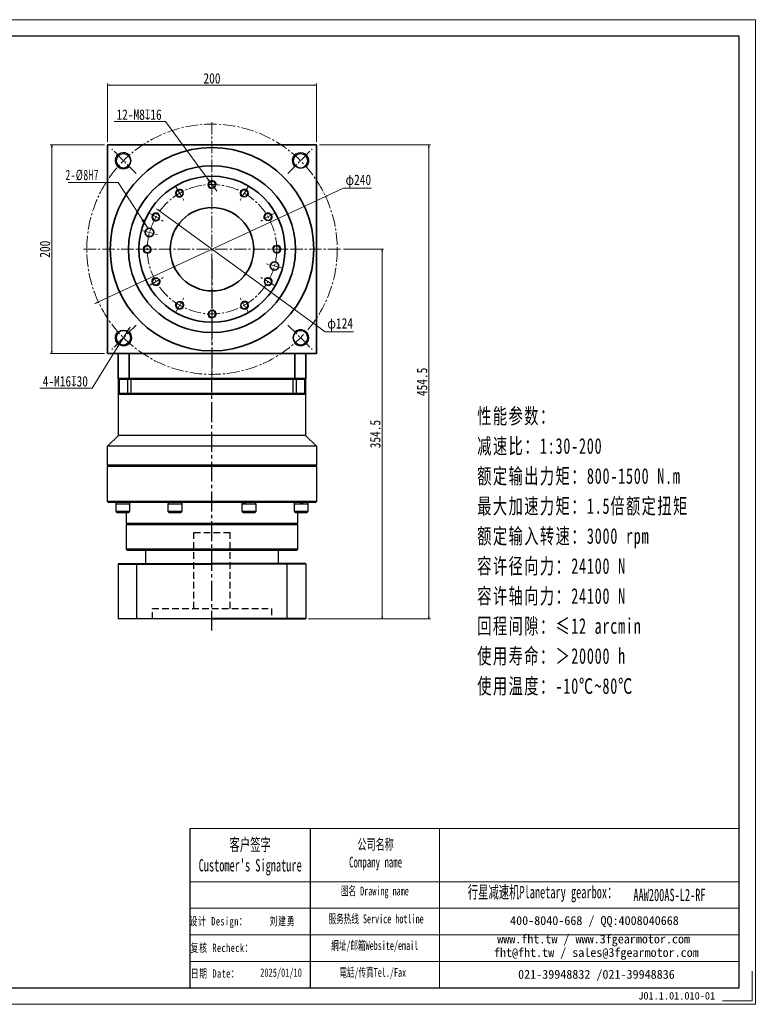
# Model space of a CAD drawing. Header units: millimetres. Extents: x -27 to 1321, y -28 to 916.
# Tile 4 of 4: x 610 to 1321, y -28 to 916. Entities that reach past the tile are written whole.
import ezdxf

# ---------------------------------------------------------------- set-up
doc = ezdxf.new("R2010")
doc.units = ezdxf.units.MM
for name, pattern in [('CENTER2', [28.575, 19.05, -3.175, 3.175, -3.175]), ('DASHED2', [9.525, 6.35, -3.175]), ('点画线', [18, 12, -2, 2, -2])]:
    doc.linetypes.add(name, pattern=pattern)
for name, color, linetype in [('1轮廓实线层', 7, 'Continuous'), ('3中心线层', 1, 'CENTER2'), ('4虚线层', 6, 'DASHED2'), ('6文字层', 3, 'Continuous'), ('7标注层', 4, 'Continuous')]:
    doc.layers.add(name, color=color, linetype=linetype)
for name, color, linetype, lineweight in [('SLD-0', 7, 'Continuous', 18), ('中心线层', 1, '点画线', 18), ('图框_外框线', 7, 'Continuous', 18), ('尺寸线层', 3, 'Continuous', 18), ('粗实线', 7, 'Continuous', 40), ('粗实线层', 7, 'Continuous', 35)]:
    doc.layers.add(name, color=color, linetype=linetype, lineweight=lineweight)
doc.styles.add('SLDTEXTSTYLE4', font='SimSun.ttf', dxfattribs={"width": 0.611111})
doc.styles.get("Standard").update_dxf_attribs({"font": 'SimSun.ttf'})
doc.styles.add('宋体', font='SimSun.ttf', dxfattribs={"width": 0.8})
doc.styles.add('标准', font='SimSun.ttf', dxfattribs={"width": 0.667})
doc.styles.add('样式 1', font='SimSun.ttf')
doc.dimstyles.new('A水平标注$0', dxfattribs={"dimtxt": 3.5, "dimasz": 2, "dimexe": 1.5, "dimexo": 3, "dimgap": 1.1, "dimtad": 1, "dimtoh": 1, "dimdec": 4, "dimdsep": 46, "dimtxsty": '宋体', "dimblk": 'OPEN', "dimcen": 3, "dimclrd": 3, "dimclre": 3, "dimclrt": 6, "dimadec": 0, "dimazin": 0, "dimtm": 1e-09, "dimtfac": 1, "dimtdec": 4, "dimtix": 1, "dimtmove": 0, "dimatfit": 3, "dimldrblk": 'OPEN', "dimfxl": 0, "dimlwd": 13, "dimlwe": 13, "dimarcsym": 0})
doc.dimstyles.new('D直径标注φ25', dxfattribs={"dimtxt": 3.5, "dimasz": 2, "dimexe": 1, "dimexo": 3, "dimtad": 1, "dimtoh": 1, "dimdec": 1, "dimdsep": 46, "dimtxsty": '宋体', "dimblk": 'OPEN', "dimcen": 3, "dimclrd": 3, "dimclre": 3, "dimclrt": 130, "dimadec": 0, "dimazin": 0, "dimtm": 1e-09, "dimtfac": 1, "dimtdec": 1, "dimtmove": 0, "dimatfit": 0, "dimldrblk": 'OPEN', "dimfxl": 0, "dimlwd": 13, "dimlwe": 13, "dimarcsym": 0})
doc.dimstyles.new('螺孔(M8-7H)', dxfattribs={"dimtxt": 3.5, "dimasz": 2, "dimexe": 1.25, "dimexo": 3, "dimtad": 1, "dimtoh": 1, "dimdec": 4, "dimdsep": 46, "dimtxsty": '宋体', "dimblk": 'OPEN', "dimcen": 3, "dimclrd": 3, "dimclre": 3, "dimclrt": 2, "dimadec": 0, "dimazin": 0, "dimtm": 1e-09, "dimtfac": 1, "dimtdec": 4, "dimtmove": 0, "dimatfit": 3, "dimldrblk": 'OPEN', "dimfxl": 0, "dimlwd": 9, "dimlwe": 9, "dimarcsym": 0})

# ---------------------------------------------------------------- blocks, each defined once
blk = doc.blocks.new('_Open')
at = {"color": 0, "linetype": 'ByBlock', "lineweight": -2}
for p, q in [((-1, 0.17), (0, 0)), ((-1, -0.17), (0, 0)), ((0, 0), (-1, 0))]:
    blk.add_line(p, q, dxfattribs=at)
blk = doc.blocks.new('*D13')
at = {"layer": 'Defpoints', "color": 0, "transparency": 16777216}
for p in [(893.97, 853.53), (693.97, 796.24), (893.97, 796.24)]:
    blk.add_point(p, dxfattribs=at)
at = {"layer": '尺寸线层', "color": 3, "lineweight": 13, "transparency": 16777216}
for p, q in [((693.97, 799.24), (693.97, 855.03)), ((695.97, 853.53), (891.97, 853.53)), ((893.97, 799.24), (893.97, 855.03))]:
    blk.add_line(p, q, dxfattribs=at)
at = {"layer": '尺寸线层', "color": 3, "lineweight": 13, "transparency": 16777216, "xscale": 2, "yscale": 2, "zscale": 2, "rotation": 180}
blk.add_blockref('_Open', (693.97, 853.53), dxfattribs=at)
at = {"layer": '尺寸线层', "color": 3, "lineweight": 13, "transparency": 16777216, "xscale": 2, "yscale": 2, "zscale": 2}
blk.add_blockref('_Open', (893.97, 853.53), dxfattribs=at)
at = {"layer": '尺寸线层', "color": 6, "transparency": 16777216, "insert": (793.97, 860.03), "char_height": 10, "attachment_point": 5, "style": '宋体', "bg_fill": 3, "box_fill_scale": 1.1, "bg_fill_color": 256, "bg_fill_true_color": 13158600, "bg_fill_transparency": 0}
blk.add_mtext('200', dxfattribs=at)
blk = doc.blocks.new('*D14')
at = {"layer": 'Defpoints', "color": 0, "transparency": 16777216}
for p in [(640.45, 796.24), (693.97, 796.24), (693.97, 596.24)]:
    blk.add_point(p, dxfattribs=at)
at = {"layer": '尺寸线层', "color": 3, "lineweight": 13, "transparency": 16777216}
for p, q in [((690.97, 796.24), (638.95, 796.24)), ((640.45, 598.24), (640.45, 794.24)), ((690.97, 596.24), (638.95, 596.24))]:
    blk.add_line(p, q, dxfattribs=at)
at = {"layer": '尺寸线层', "color": 3, "lineweight": 13, "transparency": 16777216, "xscale": 2, "yscale": 2, "zscale": 2}
for p, rotation in [((640.45, 796.24), 90), ((640.45, 596.24), 270)]:
    blk.add_blockref('_Open', p, dxfattribs=dict(at, rotation=rotation))
at = {"layer": '尺寸线层', "color": 6, "transparency": 16777216, "insert": (633.95, 696.24), "char_height": 10, "attachment_point": 5, "rotation": 90, "style": '宋体'}
blk.add_mtext('200', dxfattribs=at)
blk = doc.blocks.new('*X7')
at = {"layer": '尺寸线层', "linetype": 'Continuous'}
blk.add_hatch(color=0, dxfattribs=at).paths.add_polyline_path([(42.08, -44.07), (35.64, -36.46), (37.71, -35.11)], flags=0)
at = {"layer": '尺寸线层', "color": 0}
for p, q in [((13.31, 0), (0, 0)), ((0, 0), (0, 0)), ((0, 0), (-34.44, 0))]:
    blk.add_line(p, q, dxfattribs=at)
at = {"layer": '尺寸线层', "color": 0, "linetype": 'Continuous'}
blk.add_line((42.08, -44.07), (13.31, 0), dxfattribs=at)
at = {"layer": '尺寸线层', "color": 0, "insert": (-4.95, 1.98), "char_height": 9.9, "width": 58.9895, "attachment_point": 9, "line_spacing_factor": 1.15057, "style": '标准'}
blk.add_mtext('\\T1.1;2-%%C8H7', dxfattribs=at)
blk = doc.blocks.new('*D15')
at = {"layer": 'Defpoints', "color": 0, "transparency": 16777216}
for p in [(743.86, 732.75), (844.08, 659.73)]:
    blk.add_point(p, dxfattribs=at)
at = {"layer": '尺寸线层', "color": 3, "lineweight": 13, "transparency": 16777216}
for p, q in [((742.25, 733.92), (740.63, 735.1)), ((743.86, 732.75), (844.08, 659.73)), ((845.7, 658.55), (902.58, 617.11)), ((902.58, 617.11), (929.51, 617.11))]:
    blk.add_line(p, q, dxfattribs=at)
at = {"layer": '尺寸线层', "color": 3, "lineweight": 13, "transparency": 16777216, "xscale": 2, "yscale": 2, "zscale": 2}
for p, rotation in [((743.86, 732.75), 323.9235874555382), ((844.08, 659.73), 143.9235874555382)]:
    blk.add_blockref('_Open', p, dxfattribs=dict(at, rotation=rotation))
at = {"layer": '尺寸线层', "color": 130, "transparency": 16777216, "insert": (916.79, 623.83), "char_height": 10, "attachment_point": 5, "style": '宋体'}
blk.add_mtext('φ124', dxfattribs=at)
blk = doc.blocks.new('*D16')
at = {"layer": 'Defpoints', "color": 0, "transparency": 16777216}
for p in [(902.82, 746.76), (685.13, 645.71)]:
    blk.add_point(p, dxfattribs=at)
at = {"layer": '尺寸线层', "color": 3, "lineweight": 13, "transparency": 16777216}
for p, q in [((685.13, 645.71), (902.82, 746.76)), ((904.63, 747.61), (920.06, 754.77)), ((920.06, 754.77), (946.81, 754.77)), ((683.32, 644.87), (681.5, 644.02))]:
    blk.add_line(p, q, dxfattribs=at)
at = {"layer": '尺寸线层', "color": 3, "lineweight": 13, "transparency": 16777216, "xscale": 2, "yscale": 2, "zscale": 2}
for p, rotation in [((902.82, 746.76), 204.9021738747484), ((685.13, 645.71), 24.90217387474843)]:
    blk.add_blockref('_Open', p, dxfattribs=dict(at, rotation=rotation))
at = {"layer": '尺寸线层', "color": 130, "transparency": 16777216, "insert": (934.19, 761.49), "char_height": 10, "attachment_point": 5, "style": '宋体'}
blk.add_mtext('φ240', dxfattribs=at)
blk = doc.blocks.new('*D17')
at = {"layer": 'Defpoints', "color": 0, "transparency": 16777216}
for p in [(893.97, 796.24), (1001.85, 796.24), (883.47, 341.74)]:
    blk.add_point(p, dxfattribs=at)
at = {"layer": '尺寸线层', "color": 3, "lineweight": 13, "transparency": 16777216}
for p, q in [((896.97, 796.24), (1003.35, 796.24)), ((1001.85, 343.74), (1001.85, 794.24)), ((886.47, 341.74), (1003.35, 341.74))]:
    blk.add_line(p, q, dxfattribs=at)
at = {"layer": '尺寸线层', "color": 3, "lineweight": 13, "transparency": 16777216, "xscale": 2, "yscale": 2, "zscale": 2}
for p, rotation in [((1001.85, 796.24), 90), ((1001.85, 341.74), 270)]:
    blk.add_blockref('_Open', p, dxfattribs=dict(at, rotation=rotation))
at = {"layer": '尺寸线层', "color": 6, "transparency": 16777216, "insert": (995.35, 568.99), "char_height": 10, "attachment_point": 5, "rotation": 90, "style": '宋体'}
blk.add_mtext('454.5', dxfattribs=at)
blk = doc.blocks.new('*D18')
at = {"layer": 'Defpoints', "color": 0, "transparency": 16777216}
for p in [(916.97, 696.24), (883.47, 341.74), (956.96, 341.74)]:
    blk.add_point(p, dxfattribs=at)
at = {"layer": '尺寸线层', "color": 3, "lineweight": 13, "transparency": 16777216}
for p, q in [((919.97, 696.24), (958.46, 696.24)), ((956.96, 694.24), (956.96, 343.74)), ((886.47, 341.74), (958.46, 341.74))]:
    blk.add_line(p, q, dxfattribs=at)
at = {"layer": '尺寸线层', "color": 3, "lineweight": 13, "transparency": 16777216, "xscale": 2, "yscale": 2, "zscale": 2}
for p, rotation in [((956.96, 696.24), 90), ((956.96, 341.74), 270)]:
    blk.add_blockref('_Open', p, dxfattribs=dict(at, rotation=rotation))
at = {"layer": '尺寸线层', "color": 6, "transparency": 16777216, "insert": (950.46, 518.99), "char_height": 10, "attachment_point": 5, "rotation": 90, "style": '宋体'}
blk.add_mtext('354.5', dxfattribs=at)
blk = doc.blocks.new('*D34')
at = {"color": 3, "lineweight": 9, "transparency": 16777216}
for p, q in [((700.24, 818.64), (749.5, 818.64)), ((749.5, 818.64), (790.42, 763.07)), ((796.35, 755.01), (791.6, 761.46)), ((797.53, 753.4), (798.72, 751.79))]:
    blk.add_line(p, q, dxfattribs=at)
at = {"layer": 'Defpoints', "color": 0, "transparency": 16777216}
for p in [(791.6, 761.46), (796.35, 755.01)]:
    blk.add_point(p, dxfattribs=at)
at = {"color": 3, "lineweight": 9, "transparency": 16777216, "xscale": 2, "yscale": 2, "zscale": 2}
for p, rotation in [((791.6, 761.46), 306.3640186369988), ((796.35, 755.01), 126.3640186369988)]:
    blk.add_blockref('_Open', p, dxfattribs=dict(at, rotation=rotation))
at = {"color": 2, "transparency": 16777216, "insert": (724.12, 825.24), "char_height": 10, "attachment_point": 5, "style": '宋体'}
blk.add_mtext('12-M8{\\famgdt|b0|i0|c0|p0;x}{16}', dxfattribs=at)
blk = doc.blocks.new('*D35')
at = {"color": 3, "lineweight": 9, "transparency": 16777216}
for p, q in [((713.32, 618.19), (704.92, 604.57)), ((714.37, 619.9), (715.42, 621.6)), ((679.26, 562.91), (703.88, 602.87)), ((629.1, 562.91), (679.26, 562.91))]:
    blk.add_line(p, q, dxfattribs=at)
at = {"layer": 'Defpoints', "color": 0, "transparency": 16777216}
for p in [(713.32, 618.19), (704.92, 604.57)]:
    blk.add_point(p, dxfattribs=at)
at = {"color": 3, "lineweight": 9, "transparency": 16777216, "xscale": 2, "yscale": 2, "zscale": 2}
for p, rotation in [((713.32, 618.19), 238.3606601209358), ((704.92, 604.57), 58.36066012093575)]:
    blk.add_blockref('_Open', p, dxfattribs=dict(at, rotation=rotation))
at = {"color": 2, "transparency": 16777216, "insert": (653.43, 569.52), "char_height": 10, "attachment_point": 5, "style": '宋体'}
blk.add_mtext('4-M16{\\famgdt|b0|i0|c0|p0;x}{30}', dxfattribs=at)

msp = doc.modelspace()

# ---------------------------------------------------------------- linework, layer by layer
msp.add_line((887.9434, 140.64105), (887.9434, -11.98422))
at = {"layer": '1轮廓实线层', "linetype": 'Continuous', "lineweight": 30}
for p, q in [((703.96936, 571.73602), (704.46936, 572.23602)), ((703.96936, 571.73602), (705.27371, 571.73602)), ((703.96936, 571.73602), (703.96936, 557.73602)), ((705.64328, 572.23602), (704.46936, 572.23602)), ((705.27371, 571.73602), (705.64328, 572.23602)), ((705.27371, 571.73602), (713.14188, 571.73602)), ((705.27371, 557.73602), (705.27371, 571.73602)), ((713.47866, 572.23602), (705.64328, 572.23602)), ((713.14188, 571.73602), (713.47866, 572.23602)), ((713.14188, 571.73602), (716.50969, 571.73602)), ((713.14188, 571.73602), (713.14188, 557.73602)), ((716.50969, 572.23602), (713.47866, 572.23602)), ((871.42903, 572.23602), (716.50969, 572.23602)), ((716.50969, 571.73602), (716.50969, 572.23602)), ((716.50969, 571.73602), (871.42903, 571.73602)), ((716.50969, 557.73602), (716.50969, 571.73602)), ((874.46006, 572.23602), (871.42903, 572.23602)), ((871.42903, 571.73602), (871.42903, 572.23602)), ((871.42903, 571.73602), (874.79684, 571.73602)), ((871.42903, 571.73602), (871.42903, 557.73602)), ((874.79684, 571.73602), (874.46006, 572.23602)), ((882.29545, 572.23602), (874.46006, 572.23602)), ((874.79684, 557.73602), (874.79684, 571.73602)), ((874.79684, 571.73602), (882.66502, 571.73602)), ((882.66502, 571.73602), (882.29545, 572.23602)), ((883.46936, 572.23602), (882.29545, 572.23602)), ((882.66502, 571.73602), (882.66502, 557.73602)), ((882.66502, 571.73602), (883.96936, 571.73602)), ((883.46936, 572.23602), (883.96936, 571.73602)), ((883.96936, 557.73602), (883.96936, 571.73602)), ((705.27371, 557.73602), (703.96936, 557.73602)), ((704.46936, 557.23602), (703.96936, 557.73602)), ((704.46936, 517.73602), (704.46936, 557.23602)), ((704.46936, 557.23602), (705.64328, 557.23602)), ((713.14188, 557.73602), (705.27371, 557.73602)), ((705.64328, 557.23602), (705.27371, 557.73602)), ((705.64328, 557.23602), (713.47866, 557.23602)), ((716.50969, 557.73602), (713.14188, 557.73602)), ((713.47866, 557.23602), (713.14188, 557.73602)), ((713.47866, 557.23602), (716.50969, 557.23602)), ((871.42903, 557.73602), (716.50969, 557.73602)), ((716.50969, 557.23602), (716.50969, 557.73602)), ((716.50969, 557.23602), (793.96936, 557.23602)), ((793.96936, 557.23602), (871.42903, 557.23602)), ((874.79684, 557.73602), (871.42903, 557.73602)), ((871.42903, 557.23602), (871.42903, 557.73602)), ((871.42903, 557.23602), (874.46006, 557.23602)), ((874.46006, 557.23602), (874.79684, 557.73602)), ((874.46006, 557.23602), (882.29545, 557.23602)), ((882.66502, 557.73602), (874.79684, 557.73602)), ((882.29545, 557.23602), (882.66502, 557.73602)), ((882.29545, 557.23602), (883.46936, 557.23602)), ((883.96936, 557.73602), (882.66502, 557.73602)), ((883.96936, 557.73602), (883.46936, 557.23602)), ((883.46936, 557.23602), (883.46936, 517.73602)), ((693.96936, 507.23602), (704.46936, 517.73602)), ((883.46936, 517.73602), (704.46936, 517.73602)), ((883.46936, 517.73602), (893.96937, 507.23602)), ((693.96936, 489.23602), (693.96936, 507.23602)), ((893.96937, 507.23602), (693.96936, 507.23602)), ((893.96937, 507.23602), (893.96937, 489.23602)), ((694.46936, 488.73602), (693.96936, 489.23602)), ((793.96936, 489.23602), (693.96936, 489.23602)), ((693.96936, 488.23602), (694.46936, 488.73602)), ((693.96936, 454.23602), (693.96936, 488.23602)), ((693.96936, 488.23602), (793.96936, 488.23602)), ((793.96936, 488.73602), (694.46936, 488.73602)), ((893.96937, 489.23602), (793.96936, 489.23602)), ((893.46936, 488.73602), (793.96936, 488.73602)), ((793.96936, 488.23602), (893.96937, 488.23602)), ((893.96937, 489.23602), (893.46936, 488.73602)), ((893.46936, 488.73602), (893.96937, 488.23602)), ((893.96937, 488.23602), (893.96937, 454.23602)), ((694.46936, 453.73603), (693.96936, 454.23602)), ((893.96937, 454.23602), (693.96936, 454.23602)), ((694.46936, 453.73603), (893.46936, 453.73603)), ((702.07051, 451.63602), (702.07051, 453.73603)), ((714.95051, 453.73603), (714.95051, 451.63602)), ((752.13114, 453.27115), (752.13114, 453.73603)), ((765.01115, 453.73603), (765.01115, 451.63602)), ((822.92758, 451.63602), (822.92758, 453.73603)), ((835.80758, 453.73603), (835.80758, 451.63602)), ((872.98822, 451.63602), (872.98822, 453.73603)), ((885.86822, 453.73603), (885.86822, 451.63602)), ((893.96937, 454.23602), (893.46936, 453.73603)), ((702.01051, 444.63602), (702.01051, 451.63602)), ((710.19283, 451.63602), (702.01051, 451.63602)), ((710.19283, 444.63602), (702.01051, 444.63602)), ((715.01051, 451.63602), (710.19283, 451.63602)), ((715.01051, 444.63602), (710.19283, 444.63602)), ((715.01051, 451.63602), (715.01051, 444.63602)), ((752.07115, 444.63602), (752.07115, 451.63602)), ((764.20031, 451.63602), (752.07115, 451.63602)), ((764.20031, 444.63602), (752.07115, 444.63602)), ((765.07114, 451.63602), (764.20031, 451.63602)), ((765.07114, 444.63602), (764.20031, 444.63602)), ((765.07114, 451.63602), (765.07114, 444.63602)), ((822.86758, 444.63602), (822.86758, 451.63602)), ((835.86758, 451.63602), (822.86758, 451.63602)), ((835.86758, 444.63602), (822.86758, 444.63602)), ((835.86758, 451.63602), (835.86758, 444.63602)), ((872.92822, 444.63602), (872.92822, 451.63602)), ((885.92822, 451.63602), (872.92822, 451.63602)), ((885.92822, 444.63602), (872.92822, 444.63602)), ((885.92822, 451.63602), (885.92822, 444.63602)), ((703.01051, 443.63602), (709.93401, 443.63602)), ((709.93401, 443.63602), (714.0105, 443.63602)), ((711.96936, 433.23602), (711.96936, 443.63602)), ((753.07115, 443.63602), (763.33428, 443.63602)), ((763.33428, 443.63602), (764.07114, 443.63602)), ((823.86758, 443.63602), (834.86758, 443.63602)), ((873.92822, 443.63602), (884.92822, 443.63602)), ((875.96936, 443.63602), (875.96936, 433.23602)), ((712.46936, 432.73602), (711.96936, 433.23602)), ((875.96936, 433.23602), (711.96936, 433.23602)), ((711.96936, 432.23602), (712.46936, 432.73602)), ((711.96936, 408.53602), (711.96936, 432.23602)), ((711.96936, 432.23602), (875.96936, 432.23602)), ((712.46936, 432.73602), (875.46937, 432.73602)), ((875.96936, 433.23602), (875.46937, 432.73602)), ((875.46937, 432.73602), (875.96936, 432.23602)), ((875.96936, 432.23602), (875.96936, 408.53602)), ((712.76936, 407.73602), (711.96936, 408.53602)), ((793.96936, 408.53602), (711.96936, 408.53602)), ((712.76936, 407.73602), (793.96936, 407.73602)), ((715.46936, 407.63602), (726.46936, 407.63602)), ((730.46936, 394.73603), (730.46936, 407.73602)), ((751.96936, 407.63602), (762.96936, 407.63602)), ((875.96936, 408.53602), (793.96936, 408.53602)), ((793.96936, 407.73602), (875.16936, 407.73602)), ((824.96936, 407.63602), (835.96936, 407.63602)), ((857.46936, 407.73602), (857.46936, 394.73603)), ((861.46936, 407.63602), (872.46936, 407.63602)), ((875.96936, 408.53602), (875.16936, 407.73602)), ((704.47413, 394.73603), (703.97413, 394.23602)), ((703.97413, 394.23602), (703.97413, 342.23603)), ((721.97413, 394.23602), (722.15637, 394.73603)), ((721.97413, 342.23603), (721.97413, 394.23602)), ((865.97413, 394.23602), (865.79189, 394.73603)), ((865.97413, 342.23603), (865.97413, 394.23602)), ((883.47413, 394.73603), (883.97413, 394.23602)), ((883.97413, 394.23602), (883.97413, 342.23603)), ((704.47413, 341.73602), (703.97413, 342.23603)), ((793.97413, 341.73602), (704.47413, 341.73602)), ((721.97413, 342.23603), (722.15637, 341.73602)), ((793.97413, 341.73602), (883.47413, 341.73602)), ((865.97413, 342.23603), (865.79189, 341.73602)), ((883.47413, 341.73602), (883.97413, 342.23603))]:
    msp.add_line(p, q, dxfattribs=at)
at = {"layer": '1轮廓实线层'}
for p, q in [((703.97413, 394.23602), (793.97413, 394.23602)), ((704.47413, 394.73603), (793.97413, 394.73603)), ((883.47413, 394.73603), (793.97413, 394.73603)), ((883.97413, 394.23602), (793.97413, 394.23602)), ((703.97413, 342.23603), (793.97413, 342.23603)), ((883.97413, 342.23603), (793.97413, 342.23603))]:
    msp.add_line(p, q, dxfattribs=at)
at = {"layer": '1轮廓实线层', "linetype": 'Continuous', "lineweight": 30}
for centre, start, end in [((703.01051, 444.63602), 180, 270), ((714.01051, 444.63602), 270, 0), ((753.07114, 444.63602), 180, 270), ((764.07114, 444.63602), 270, 0), ((823.86758, 444.63602), 180, 270), ((834.86758, 444.63602), 270, 0), ((873.92822, 444.63602), 180, 270), ((884.92822, 444.63602), 270, 0), ((715.46936, 408.63602), 244.15806724, 270), ((726.46936, 408.63602), 270, 295.84193276), ((751.96936, 408.63602), 244.15806724, 270), ((762.96936, 408.63602), 270, 295.84193276), ((824.96936, 408.63602), 244.15806724, 270), ((835.96936, 408.63602), 270, 295.84193276), ((861.46936, 408.63602), 244.15806724, 270), ((872.46936, 408.63602), 270, 295.84193276)]:
    msp.add_arc(centre, 1, start, end, dxfattribs=at)
at = {"layer": '1轮廓实线层', "linetype": 'Continuous', "lineweight": 30, "extrusion": (0, 0, -1)}
for centre, major_axis, ratio, start_param, end_param in [((758.57114, 453.73602), (0.40198, 11.152), 0.576348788, 4.555574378, 4.691617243), ((758.57114, 451.63602), (0.40198, 11.152), 0.576348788, 4.691617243, 4.881013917), ((829.36758, 453.73602), (5.36053, 11.01843), 0.323918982, 4.366689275, 4.556085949), ((829.36758, 451.63602), (5.36053, 11.01843), 0.323918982, 4.556085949, 4.745482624), ((879.42822, 453.73602), (6.43685, 11.1538), 0.01805203, 1.560378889, 1.749775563), ((879.42822, 451.63602), (4.33788, 7.51669), 0.01805203, 1.277248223, 1.560378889), ((879.42822, 451.63602), (6.43685, 11.1538), 0.01805203, 1.370982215, 1.560378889)]:
    msp.add_ellipse(centre, major_axis=major_axis, ratio=ratio, start_param=start_param, end_param=end_param, dxfattribs=at)
at = {"layer": '3中心线层'}
for p in [(793.97413, 686.94023), (793.97413, 330.52892)]:
    msp.add_line(p, (793.97413, 572.23602), dxfattribs=at)
at = {"layer": '4虚线层'}
for p, q in [((776.47413, 424.73602), (811.47413, 424.73602)), ((776.47413, 351.73602), (776.47413, 424.73602)), ((811.47413, 351.73602), (811.47413, 424.73602)), ((736.82413, 351.73602), (851.12413, 351.73602)), ((736.82413, 341.73602), (736.82413, 351.73602)), ((851.12413, 351.73602), (851.12413, 341.73602))]:
    msp.add_line(p, q, dxfattribs=at)
at = {"layer": '7标注层', "color": 0}
msp.add_line((772.81148, 140.64105), (772.81148, -11.95813), dxfattribs=at)
at = {"layer": '中心线层'}
for p, q in [((793.97413, 572.23602), (793.97413, 819.23602)), ((721.28972, 768.92043), (697.91765, 792.2925)), ((866.65853, 768.92043), (890.03061, 792.2925)), ((793.97413, 766.23602), (793.97413, 749.34686)), ((758.97413, 756.8578), (767.41871, 742.23136)), ((828.97413, 756.8578), (820.52955, 742.23136)), ((733.35235, 731.23602), (747.97879, 722.79144)), ((854.59591, 731.23602), (839.96946, 722.79144)), ((726.35932, 714.35336), (742.673, 709.98212)), ((670.97413, 696.23602), (916.97413, 696.23602)), ((723.97413, 696.23602), (740.86329, 696.23602)), ((863.97413, 696.23602), (847.08497, 696.23602)), ((861.58894, 678.11869), (845.27526, 682.48993)), ((733.35235, 661.23602), (747.97879, 669.6806)), ((854.59591, 661.23602), (839.96946, 669.6806)), ((758.97413, 635.61424), (767.41871, 650.24069)), ((793.97413, 626.23602), (793.97413, 643.12518)), ((828.97413, 635.61424), (820.52955, 650.24069)), ((721.28972, 623.55162), (697.91765, 600.17954)), ((866.65853, 623.55162), (890.03061, 600.17954))]:
    msp.add_line(p, q, dxfattribs=at)
for radius in [120, 62]:
    msp.add_circle((793.97413, 696.23602), radius, dxfattribs=at)
at = {"layer": '图框_外框线'}
for p, q in [((772.81148, 140.64105), (887.9434, 140.64105)), ((887.9434, 140.64105), (887.9434, -11.95813)), ((887.9434, 140.64105), (1298.99747, 140.64105)), ((1011.99031, 140.64105), (1011.99031, -11.95813)), ((772.81148, 89.71859), (887.9434, 89.71859)), ((887.9434, 89.71859), (1298.99747, 89.71859)), ((772.81148, 64.25736), (1298.99747, 64.25736)), ((772.81148, 38.79612), (1298.99747, 38.79612)), ((772.81148, 13.33489), (1298.99747, 13.33489))]:
    msp.add_line(p, q, dxfattribs=at)
at = {"layer": '图框_外框线', "color": 3}
msp.add_lwpolyline([(-20.34471, -27.85382), (1314.89316, -27.85382), (1314.89316, 916.35011), (-20.34471, 916.35011)], close=True, dxfattribs=at)
at = {"layer": '图框_外框线', "color": 3, "lineweight": 25}
msp.add_lwpolyline([(59.13373, -11.95813), (1298.99747, -11.95813), (1298.99747, 900.45442), (59.13373, 900.45442)], close=True, dxfattribs=at)
at = {"layer": '图框_外框线', "color": 3}
msp.add_lwpolyline([(1311.71402, 3.93756), (1311.71402, -24.67468), (1283.10178, -24.67468)], dxfattribs=at)
at = {"layer": '粗实线', "color": 0}
msp.add_line((704.97413, 572.23602), (882.97413, 572.23602), dxfattribs=at)
at = {"layer": '粗实线层'}
for p, q in [((703.97413, 572.23602), (703.97413, 596.23602)), ((714.60159, 572.23602), (714.60159, 596.23602)), ((873.34667, 572.23602), (873.34667, 596.23602)), ((883.97413, 572.23602), (883.97413, 596.23602)), ((883.97413, 572.23602), (703.97413, 572.23602)), ((703.97413, 572.23602), (883.97413, 572.23602))]:
    msp.add_line(p, q, dxfattribs=at)
msp.add_lwpolyline([(693.97413, 596.23602), (693.97413, 796.23602), (893.97413, 796.23602), (893.97413, 596.23602)], close=True, dxfattribs=at)
for centre, radius in [((793.97413, 696.23602), 97.5), ((709.12131, 781.08884), 7), ((878.82694, 781.08884), 7), ((793.97413, 696.23602), 80), ((793.97413, 696.23602), 70), ((793.97413, 758.23602), 3.4), ((762.97413, 749.9296), 3.4), ((824.97413, 749.9296), 3.4), ((740.28055, 727.23602), 3.4), ((793.97413, 696.23602), 40), ((847.6677, 727.23602), 3.4), ((734.08673, 712.2828), 4), ((731.97413, 696.23602), 3.4), ((855.97413, 696.23602), 3.4), ((853.86153, 680.18924), 4), ((740.28055, 665.23602), 3.4), ((847.6677, 665.23602), 3.4), ((762.97413, 642.54245), 3.4), ((824.97413, 642.54245), 3.4), ((793.97413, 634.23602), 3.4), ((709.12131, 611.38321), 7), ((878.82694, 611.38321), 7)]:
    msp.add_circle(centre, radius, dxfattribs=at)
at = {"layer": '粗实线层', "lineweight": 18}
for centre, radius, start, end in [((709.12131, 781.08884), 8, 43.08978683, 315), ((878.82694, 781.08884), 8, 313.08978683, 225), ((793.97413, 758.23602), 4, 358.15142835, 270), ((762.97413, 749.9296), 4, 28.15142835, 300), ((824.97413, 749.9296), 4, 328.15142835, 240), ((740.28055, 727.23602), 4, 58.15142835, 330), ((847.6677, 727.23602), 4, 298.15142835, 210), ((731.97413, 696.23602), 4, 88.15142835, 360), ((855.97413, 696.23602), 4, 268.15142835, 180), ((740.28055, 665.23602), 4, 118.15142835, 30), ((847.6677, 665.23602), 4, 238.15142835, 150), ((762.97413, 642.54245), 4, 148.15142835, 60), ((824.97413, 642.54245), 4, 208.15142835, 120), ((793.97413, 634.23602), 4, 178.15142835, 90), ((709.12131, 611.38321), 8, 133.08978683, 45), ((878.82694, 611.38321), 8, 223.08978683, 135)]:
    msp.add_arc(centre, radius, start, end, dxfattribs=at)

# ---------------------------------------------------------------- block references
at = {"layer": '尺寸线层'}
msp.add_blockref('*X7', (690.61363, 760.10703), dxfattribs=at)

# ---------------------------------------------------------------- texts
at = {"layer": '6文字层', "insert": (1202.46354, -16.06055), "char_height": 7.2165315, "width": 44.6439616, "attachment_point": 1, "style": '样式 1'}
msp.add_mtext('J01.1.01.010-01', dxfattribs=at)
at = {"layer": 'SLD-0', "color": 1, "attachment_point": 2}
for s, insert, char_height, width, style in [("{\\fSimSun|b1|i0|c134|p2;客户签字\\PCustomer's Signature}", (830.57589, 131.2202), 11.8819086, 147.8121679, 'SLDTEXTSTYLE4'), ('{\\fSimSun|b1|i0|c134|p2;公司名称\\PCompany name}', (950.7536, 130.58945), 10.1844931, 131.8573863, 'SLDTEXTSTYLE4'), ('{\\fSimSun|b1|i0|c134|p2;图名 Drawing name}', (950.05745, 85.02517), 8.4870776, 108.538556, 'SLDTEXTSTYLE4'), ('{\\fSimSun|b1|i0|c134|p2;  \\H1.1667x;行星减速机Planetary gearbox\\fSimSun|b0|i0|c134|p2;：}', (1106.52204, 85.67984), 10.1844931, 160.1780414, 'SLDTEXTSTYLE4'), ('\\pt59.40954;{\\fSimSun|b1|i0|c134|p2;\\C256;AAW200AS-L2-RF}', (1232.34709, 82.97581), 11.8819086, 86.4703514, 'SLDTEXTSTYLE4'), ('{\\fNSimSun|b0|i0|c134|p49;\\T1.1;设计 \\fNSimSun|b0|i0|c0|p49;Design\\fNSimSun|b0|i0|c134|p49;：}', (800.14229, 55.82534), 8, 113.6993404, '标准'), ('{\\fSimSun|b0|i0|c134|p2;\\T1.1;刘建勇}', (861.47296, 55.89155), 8, 32.9606939, '标准'), ('{\\fSimSun|b1|i0|c134|p2;服务热线 Service hotline}', (951.26097, 58.33773), 8.4870776, 120.9223783, 'SLDTEXTSTYLE4'), ('{\\fNSimSun|b0|i0|c134|p49;\\T1.1;复核 \\fNSimSun|b0|i0|c0|p49;Recheck\\fNSimSun|b0|i0|c134|p49;：}', (803.40934, 30.28244), 8, 101.0438546, '标准'), ('{\\fSimSun|b1|i0|c134|p2;網址/邮箱Website/email}', (949.93945, 32.76749), 8.4870776, 125.8688142, 'SLDTEXTSTYLE4'), ('{\\T1.1;日期 Date：}', (796.85902, 5.69379), 8, 86.8836521, '标准'), ('2025/01/10', (860.15664, 6.56232), 8, 32.9606939, '标准'), ('{\\fSimSun|b1|i0|c134|p2;電話/传真Tel./Fax}', (948.03797, 6.99789), 8.4870776, 127.3826471, 'SLDTEXTSTYLE4')]:
    msp.add_mtext(s, dxfattribs=dict(at, insert=insert, char_height=char_height, width=width, style=style))
at = {"layer": 'SLD-0', "color": 1, "char_height": 8.4870776, "attachment_point": 2}
for s, insert, width in [('{\\fSimSun|b1|i0|c134|p2;400-8040-668 / QQ:4008040668}', (1160.47065, 56.71604), 247.1047366), ('{\\fSimSun|b1|i0|c134|p2;www.fht.tw / www.3fgearmotor.com }', (1159.68809, 39.0386), 247.3829082), ('\\pt101.84493;{\\fSimSun|b1|i0|c134|p2;fht@fht.tw / sales@3fgearmotor.com }', (1162.27461, 26.11503), 247.3829082), ('{\\fSimSun|b1|i0|c134|p2;021-39948832 /021-39948836 }', (1162.36336, 5.14226), 188.8955643)]:
    msp.add_mtext(s, dxfattribs=dict(at, insert=insert, width=width))
at = {"layer": '尺寸线层', "insert": (1048.12901, 543.82017), "char_height": 15, "width": 238.0879491, "attachment_point": 1, "line_spacing_factor": 1.15057, "style": '标准'}
msp.add_mtext('{\\T1.1;性能参数：\\P减速比：1:30-200\\P额定输出力矩：800-1500 N.m\\P最大加速力矩：1.5倍额定扭矩\\P额定输入转速：3000 rpm\\P容许径向力：24100 N\\P容许轴向力：24100 N\\P回程间隙：≤12 arcmin\\P使用寿命：＞20000 h\\P使用温度：-10℃~80℃}', dxfattribs=at)

# ---------------------------------------------------------------- dimensions: what is measured, and where the dimension line sits
dim = msp.add_diameter_dim_2p(p1=(713.31788, 618.19414), p2=(704.92475, 604.57227), text='4-M<>{\\famgdt|b0|i0|c0|p0;x}{30}', dimstyle='螺孔(M8-7H)', override={"dimtxt": 10, "dimgap": 1.5, "dimtad": 1, "dimtih": 0, "dimtoh": 1, "dimdec": 4, "dimlfac": 1, "dimpost": '<>', "dimcen": 0, "dimse1": 0, "dimse2": 0, "dimsd1": 0, "dimsd2": 0, "dimtix": 0, "dimtofl": 1, "dimatfit": 3, "dimtvp": 0.1, "dimtfill": 0})
dim.commit()
dim.dimension.update_dxf_attribs({"geometry": '*D35', "text_midpoint": (653.42952, 562.91336), "dimtype": 163})
at = {"layer": '尺寸线层'}
for p1, p2, picture, middle in [((685.13076, 645.7076), (902.81749, 746.76445), '*D16', (934.18508, 754.76866)), ((743.86372, 732.74557), (844.08454, 659.72647), '*D15', (916.79119, 617.11056))]:
    dim = msp.add_diameter_dim_2p(p1=p1, p2=p2, dimstyle='D直径标注φ25', override={"dimtxt": 10, "dimgap": 1.5, "dimpost": 'φ<>', "dimtfill": 0}, dxfattribs=at)
    dim.commit()
    dim.dimension.update_dxf_attribs({"geometry": picture, "text_midpoint": middle, "dimtype": 163})
dim = msp.add_linear_dim(base=(956.96376, 341.73602), p1=(916.97413, 696.23602), p2=(883.47413, 341.73602), angle=90, dimstyle='A水平标注$0', override={"dimtxt": 10, "dimgap": 1.5, "dimtfill": 0}, dxfattribs=at)
dim.commit()
dim.dimension.update_dxf_attribs({"geometry": '*D18', "text_midpoint": (950.46376, 518.98602)})

# ---------------------------------------------------------------- next in the draw order: dimensions: what is measured, and where the dimension line sits
dim = msp.add_linear_dim(base=(893.97413, 853.52641), p1=(693.97413, 796.23602), p2=(893.97413, 796.23602), dimstyle='A水平标注$0', override={"dimtxt": 10, "dimgap": 1.5, "dimblk": 'Open', "dimtfill": 1, "dimtfillclr": 256}, dxfattribs=at)
dim.commit()
dim.dimension.update_dxf_attribs({"geometry": '*D13', "text_midpoint": (793.97413, 853.52641), "dimtype": 160})

# ---------------------------------------------------------------- next in the draw order: dimensions: what is measured, and where the dimension line sits
dim = msp.add_diameter_dim_2p(p1=(796.34578, 755.01496), p2=(791.60247, 761.45709), text='12-M<>{\\famgdt|b0|i0|c0|p0;x}{16}', dimstyle='螺孔(M8-7H)', override={"dimtxt": 10, "dimgap": 1.5, "dimtad": 1, "dimtih": 0, "dimtoh": 1, "dimdec": 4, "dimlfac": 1, "dimpost": '<>', "dimcen": 0, "dimse1": 0, "dimse2": 0, "dimsd1": 0, "dimsd2": 0, "dimtix": 0, "dimtofl": 1, "dimatfit": 3, "dimtvp": 0.1, "dimtfill": 0})
dim.commit()
dim.dimension.update_dxf_attribs({"geometry": '*D34', "text_midpoint": (724.11937, 818.63933), "dimtype": 163})
dim = msp.add_linear_dim(base=(640.45036, 796.23602), p1=(693.97413, 596.23602), p2=(693.97413, 796.23602), angle=90, dimstyle='A水平标注$0', override={"dimtxt": 10, "dimgap": 1.5, "dimblk": 'Open', "dimtfill": 0, "dimtfillclr": 256}, dxfattribs=at)
dim.commit()
dim.dimension.update_dxf_attribs({"geometry": '*D14', "text_midpoint": (640.45036, 696.23602), "dimtype": 160})
dim = msp.add_linear_dim(base=(1001.84633, 796.23602), p1=(883.47413, 341.73602), p2=(893.97413, 796.23602), angle=90, dimstyle='A水平标注$0', override={"dimtxt": 10, "dimgap": 1.5, "dimtfill": 0}, dxfattribs=at)
dim.commit()
dim.dimension.update_dxf_attribs({"geometry": '*D17', "text_midpoint": (995.34633, 568.98602)})

doc.saveas('drawing.dxf')
